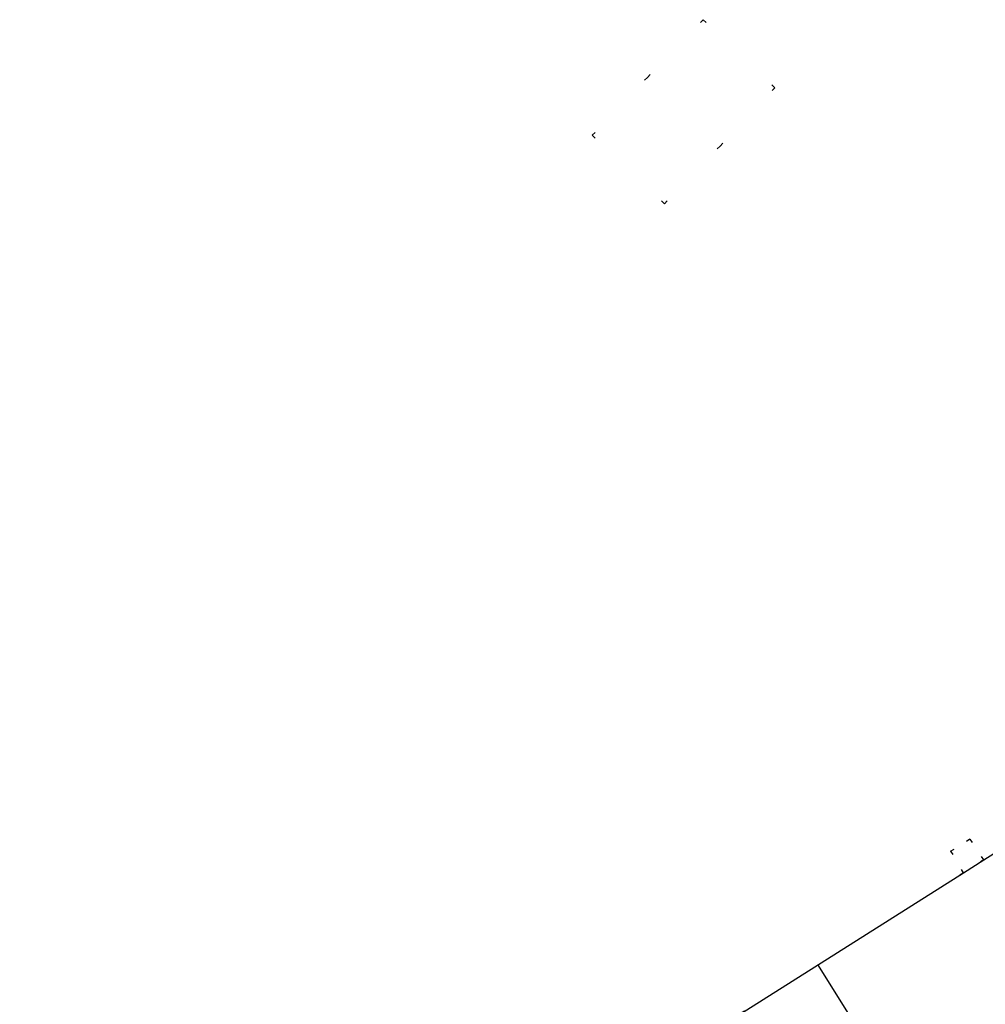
# Model space of a CAD drawing. Header units: metres. Extents: x 174791 to 179073, y 406431 to 409043.
# Tile 53 of 256: x 176180 to 176204, y 406788 to 406812. Entities that reach past the tile are written whole.
import ezdxf

# ---------------------------------------------------------------- set-up
doc = ezdxf.new("R2010")
doc.units = ezdxf.units.M
doc.linetypes.add('DOT', pattern=[6.35, 0, -6.35])
for name, color, linetype in [('terreindeelbegroeid', 254, 'DOT'), ('terreindeelonbegroeid', 254, 'DOT'), ('wegdeel_start_landingsbaan', 254, 'Continuous'), ('weginrichtingselement_voeg_vliegtuigverharding', 254, 'Continuous')]:
    doc.layers.add(name, color=color, linetype=linetype)

msp = doc.modelspace()

# ---------------------------------------------------------------- linework, layer by layer
at = {"layer": 'terreindeelbegroeid'}
msp.add_polyline3d([(176194.196, 406809.488, 0), (176195.994, 406807.784, 0), (176197.38, 406809.219, 0), (176198.744, 406810.675, 0), (176196.962, 406812.37, 0), (176195.569, 406810.932, 0)], close=True, dxfattribs=at)
msp.add_polyline3d([(176219.01, 406800.952, 0), (176203.955, 406791.429, 0), (176203.605, 406791.941, 0), (176203.126, 406791.645, 0), (176203.443, 406791.105, 0), (176179.925, 406776.23, 0)], dxfattribs=at)
at = {"layer": 'terreindeelonbegroeid'}
for points in [[(176197.38, 406809.219, 0), (176195.994, 406807.784, 0), (176194.196, 406809.488, 0), (176195.569, 406810.932, 0), (176196.962, 406812.37, 0), (176198.744, 406810.675, 0)], [(176203.955, 406791.429, 0), (176203.443, 406791.105, 0), (176203.126, 406791.645, 0), (176203.605, 406791.941, 0)]]:
    msp.add_polyline3d(points, close=True, dxfattribs=at)
at = {"layer": 'wegdeel_start_landingsbaan'}
msp.add_polyline3d([(176179.925, 406776.23, 0), (176203.443, 406791.105, 0), (176203.955, 406791.429, 0), (176219.01, 406800.952, 0)], dxfattribs=at)
at = {"layer": 'weginrichtingselement_voeg_vliegtuigverharding'}
msp.add_polyline3d([(176199.822, 406788.796, 0), (176202.782, 406784.057, 0), (176205.652, 406779.464, 0), (176205.758, 406779.294, 0), (176205.76, 406779.291, 0), (176205.791, 406779.241, 0), (176205.897, 406779.072, 0), (176208.758, 406774.491, 0), (176211.776, 406769.661, 0)], dxfattribs=at)

doc.saveas('drawing.dxf')
